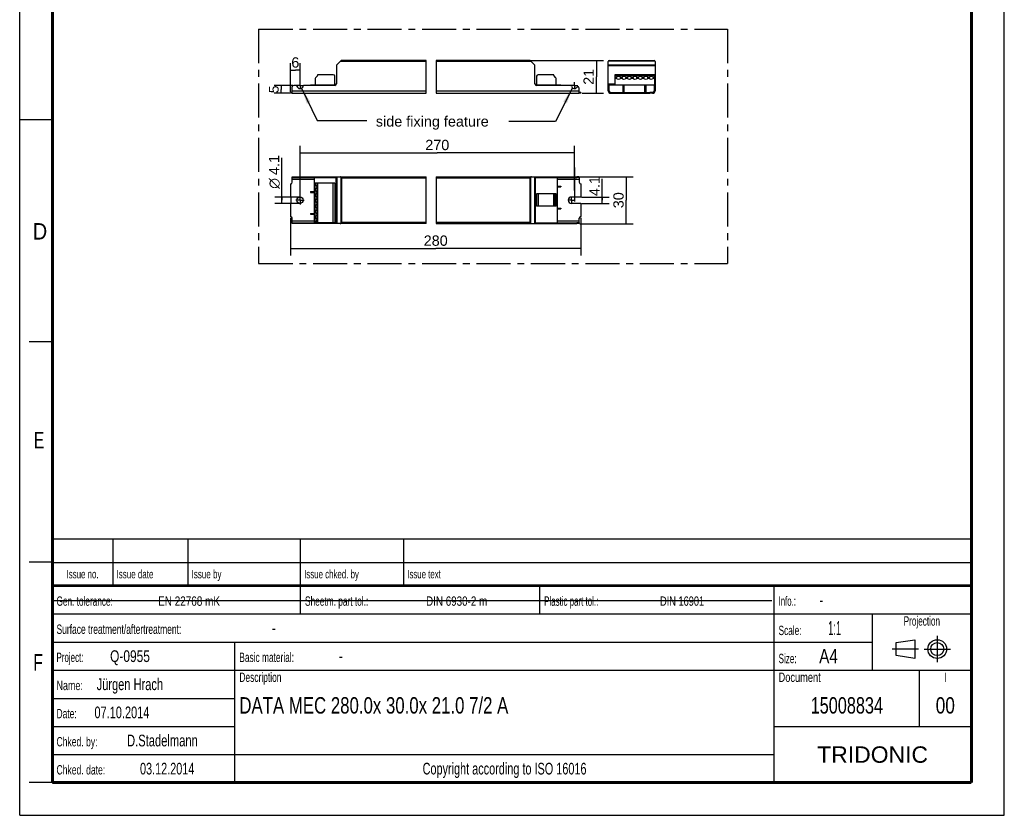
# Model space of a CAD drawing. Header units: millimetres. Extents: x 0 to 210, y 0 to 297.
# Tile 1 of 2: x 0 to 210, y 0 to 170. Entities that reach past the tile are written whole.
import ezdxf
from ezdxf.enums import TextEntityAlignment as Align

# ---------------------------------------------------------------- set-up
doc = ezdxf.new("R2010")
doc.units = ezdxf.units.MM
doc.header["$LTSCALE"] = 19.36
doc.linetypes.add('CENTER', pattern=[0.6, 0.375, -0.075, 0.075, -0.075])
doc.layers.get('0').update_dxf_attribs({"linetype": 'CONTINUOUS'})
for name, color, linetype in [('DEFAULT_1', 7, 'CENTER'), ('Z_AXIS', 7, 'CONTINUOUS'), ('Z_DIM_2D', 7, 'CONTINUOUS'), ('Z_NOTICE', 7, 'CONTINUOUS')]:
    doc.layers.add(name, color=color, linetype=linetype)
doc.styles.get("Standard").update_dxf_attribs({"font": 'txt', "width": 0.7})
doc.styles.add('TEXTSTYLE_2', font='txt', dxfattribs={"width": 0.75})
doc.styles.add('TEXTSTYLE_3', font='helveticaneueltw1g-ltcn.otf')
doc.styles.add('TEXTSTYLE_4', font='gdt', dxfattribs={"width": 0.7})
doc.styles.add('TEXTSTYLE_5', font='arial.ttf')
doc.dimstyles.new('DIMSTYLE_1', dxfattribs={"dimtxt": 2.2, "dimasz": 3.5, "dimexe": 1.5, "dimexo": 0, "dimgap": 0.55, "dimtad": 1, "dimdec": 1, "dimlfac": 3, "dimdsep": 46, "dimtxsty": 'TEXTSTYLE_3', "dimblk": '_FILLED', "dimblk1": '_FILLED', "dimblk2": '_FILLED', "dimcen": 0.09, "dimclrt": 5, "dimadec": 0, "dimazin": 0, "dimtp": 0.1, "dimtm": 0.1, "dimtfac": 1, "dimtdec": 1, "dimtofl": 0, "dimtmove": 0, "dimatfit": 3, "dimldrblk": '_FILLED', "dimfxl": 1, "dimtolj": 1, "dimarcsym": 0})
doc.dimstyles.new('DIMSTYLE_2', dxfattribs={"dimtxt": 2.2, "dimasz": 3.5, "dimexe": 1.5, "dimexo": 0, "dimgap": 0.55, "dimtad": 1, "dimdec": 1, "dimlfac": 3, "dimdsep": 46, "dimtxsty": 'TEXTSTYLE_3', "dimblk": '_FILLED', "dimblk1": '_FILLED', "dimblk2": '_FILLED', "dimcen": 0.09, "dimclrt": 5, "dimadec": 0, "dimazin": 0, "dimtp": 0.2, "dimtm": 0.2, "dimtfac": 1, "dimtdec": 1, "dimtofl": 0, "dimtmove": 0, "dimatfit": 3, "dimldrblk": '_FILLED', "dimfxl": 1, "dimtolj": 1, "dimarcsym": 0})
doc.dimstyles.new('DIMSTYLE_3', dxfattribs={"dimtxt": 2.2, "dimasz": 3.5, "dimexe": 1.5, "dimexo": 0, "dimgap": 0.55, "dimtad": 1, "dimdec": 1, "dimlfac": 3, "dimdsep": 46, "dimtxsty": 'TEXTSTYLE_3', "dimblk": '_FILLED', "dimblk1": '_FILLED', "dimblk2": '_FILLED', "dimcen": 0.09, "dimclrt": 5, "dimadec": 0, "dimazin": 0, "dimtp": 0.5, "dimtm": 0.5, "dimtfac": 1, "dimtdec": 1, "dimtofl": 0, "dimtmove": 0, "dimatfit": 3, "dimldrblk": '_FILLED', "dimfxl": 1, "dimtolj": 1, "dimarcsym": 0})
doc.dimstyles.new('DIMSTYLE_4', dxfattribs={"dimtxt": 2.1, "dimasz": 3.5, "dimexe": 1.5, "dimexo": 0, "dimgap": 0.525, "dimtad": 1, "dimdec": 1, "dimlfac": 3, "dimdsep": 46, "dimtxsty": 'TEXTSTYLE_3', "dimblk": '_FILLED', "dimblk1": '_FILLED', "dimblk2": '_FILLED', "dimcen": 0.09, "dimclrt": 5, "dimadec": 0, "dimazin": 0, "dimtp": 0.1, "dimtm": 0.1, "dimtfac": 1, "dimtdec": 1, "dimtofl": 0, "dimtmove": 0, "dimatfit": 3, "dimldrblk": '_FILLED', "dimfxl": 1, "dimtolj": 1, "dimarcsym": 0})
doc.dimstyles.get("Standard").update_dxf_attribs({"dimtxt": 3.5, "dimasz": 3.5, "dimexe": 1.5, "dimexo": 0, "dimtad": 1, "dimdec": 3, "dimdsep": 46, "dimtxsty": 'STANDARD', "dimblk": '_FILLED', "dimblk1": '_FILLED', "dimblk2": '_FILLED', "dimcen": 0.09, "dimclrt": 5, "dimadec": 0, "dimazin": 0, "dimtol": 1, "dimtp": 0.001, "dimtm": 0.001, "dimtfac": 1, "dimtdec": 3, "dimtofl": 0, "dimtmove": 0, "dimatfit": 3, "dimldrblk": '_FILLED', "dimfxl": 1, "dimtolj": 1, "dimarcsym": 0})

# ---------------------------------------------------------------- blocks, each defined once
blk = doc.blocks.new('SYMBOL_2_BL0', base_point=(192.31, 35.47))
at = {"color": 2, "linetype": 'CONTINUOUS'}
for p, q in [((186.91, 36.87), (190.91, 37.47)), ((186.91, 34.07), (186.91, 36.87)), ((190.91, 37.47), (190.91, 33.47)), ((190.91, 33.47), (186.91, 34.07))]:
    blk.add_line(p, q, dxfattribs=at)
for radius in [2, 1.4]:
    blk.add_circle((195.71, 35.47), radius, dxfattribs=at)
at = {"layer": 'DEFAULT_1', "color": 2, "linetype": 'CENTER'}
for p, q in [((195.71, 38.27), (195.71, 32.67)), ((191.71, 35.47), (186.11, 35.47)), ((192.91, 35.47), (198.5, 35.47))]:
    blk.add_line(p, q, dxfattribs=at)
blk = doc.blocks.new('*D0')
at = {"layer": 'Z_DIM_2D', "color": 2, "linetype": 'CONTINUOUS'}
for p, q in [((124.25, 131.24), (124.25, 135.81)), ((119.8, 130.56), (125.75, 130.56)), ((119.83, 131.93), (125.75, 131.93)), ((124.25, 131.93), (124.25, 131.24)), ((124.25, 130.56), (124.25, 131.24))]:
    blk.add_line(p, q, dxfattribs=at)
at = {"layer": 'Z_DIM_2D', "color": 5, "linetype": 'CONTINUOUS', "style": 'TEXTSTYLE_3'}
blk.add_text('4.1', height=2.2, rotation=90, dxfattribs=at).set_placement((123.7, 132.12))
blk = doc.blocks.new('_FILLED')
at = {"color": 0, "linetype": 'BYBLOCK'}
blk.add_solid([(0, 0), (-1, 0.125), (-1, -0.125)], dxfattribs=at)
blk = doc.blocks.new('_NONE')
blk = doc.blocks.new('*D1')
at = {"layer": 'Z_DIM_2D', "color": 2, "linetype": 'CONTINUOUS'}
for p, q in [((55.91, 131.24), (55.91, 140.3)), ((59.79, 131.93), (54.41, 131.93)), ((59.79, 130.56), (54.41, 130.56)), ((55.91, 131.93), (55.91, 131.24)), ((55.91, 130.56), (55.91, 131.24))]:
    blk.add_line(p, q, dxfattribs=at)
at = {"layer": 'Z_DIM_2D', "color": 5, "linetype": 'CONTINUOUS'}
for s, style, p in [('4.1', 'TEXTSTYLE_3', (55.36, 136.61)), ('n', 'TEXTSTYLE_4', (55.36, 133.68))]:
    blk.add_text(s, height=2.2, rotation=90, dxfattribs=dict(at, style=style)).set_placement(p)
blk = doc.blocks.new('*D2')
at = {"layer": 'Z_DIM_2D', "color": 2, "linetype": 'CONTINUOUS'}
for p, q in [((109.05, 161.07), (124.5, 161.07)), ((123, 161.07), (123, 157.57)), ((123, 154.07), (123, 157.57)), ((119.96, 154.07), (124.5, 154.07))]:
    blk.add_line(p, q, dxfattribs=at)
at = {"layer": 'Z_DIM_2D', "color": 5, "linetype": 'CONTINUOUS', "style": 'TEXTSTYLE_3'}
blk.add_text('21', height=2.2, rotation=90, dxfattribs=at).set_placement((122.45, 157.57), align=Align.CENTER)
blk = doc.blocks.new('*D3')
at = {"layer": 'Z_DIM_2D', "color": 2, "linetype": 'CONTINUOUS'}
for p, q in [((57.79, 154.34), (57.79, 160.49)), ((59.79, 156.38), (59.79, 160.49)), ((57.79, 158.99), (58.79, 158.99)), ((59.79, 158.99), (58.79, 158.99))]:
    blk.add_line(p, q, dxfattribs=at)
at = {"layer": 'Z_DIM_2D', "color": 5, "linetype": 'CONTINUOUS', "style": 'TEXTSTYLE_3'}
blk.add_text('6', height=2.2, dxfattribs=at).set_placement((58.79, 159.54), align=Align.CENTER)
blk = doc.blocks.new('*D4')
at = {"layer": 'Z_DIM_2D', "color": 2, "linetype": 'CONTINUOUS'}
for p, q in [((57.79, 127.52), (57.79, 119.47)), ((119.67, 127.52), (119.67, 119.47)), ((57.79, 120.97), (88.73, 120.97)), ((119.67, 120.97), (88.73, 120.97))]:
    blk.add_line(p, q, dxfattribs=at)
at = {"layer": 'Z_DIM_2D', "color": 5, "linetype": 'CONTINUOUS', "style": 'TEXTSTYLE_3'}
blk.add_text('280', height=2.2, dxfattribs=at).set_placement((88.73, 121.52), align=Align.CENTER)
blk = doc.blocks.new('*D5')
at = {"layer": 'Z_DIM_2D', "color": 2, "linetype": 'CONTINUOUS'}
for p, q in [((119.5, 136.24), (130.86, 136.24)), ((129.36, 136.24), (129.36, 131.24)), ((129.36, 126.24), (129.36, 131.24)), ((119.49, 126.24), (130.86, 126.24))]:
    blk.add_line(p, q, dxfattribs=at)
at = {"layer": 'Z_DIM_2D', "color": 5, "linetype": 'CONTINUOUS', "style": 'TEXTSTYLE_3'}
blk.add_text('30', height=2.2, rotation=90, dxfattribs=at).set_placement((128.81, 131.24), align=Align.CENTER)
blk = doc.blocks.new('*D6')
at = {"layer": 'Z_DIM_2D', "color": 2, "linetype": 'CONTINUOUS'}
for p, q in [((59.79, 132.13), (59.79, 142.88)), ((118.33, 133.35), (118.33, 142.88)), ((59.79, 141.38), (89.06, 141.38)), ((118.33, 141.38), (89.06, 141.38))]:
    blk.add_line(p, q, dxfattribs=at)
at = {"layer": 'Z_DIM_2D', "color": 5, "linetype": 'CONTINUOUS', "style": 'TEXTSTYLE_3'}
blk.add_text('270', height=2.2, dxfattribs=at).set_placement((89.06, 141.93), align=Align.CENTER)
blk = doc.blocks.new('*D7')
at = {"layer": 'Z_DIM_2D', "color": 2, "linetype": 'CONTINUOUS'}
for p, q in [((58.26, 155.74), (54.27, 155.74)), ((55.77, 155.74), (55.77, 154.9)), ((57.65, 154.07), (54.27, 154.07)), ((55.77, 154.07), (55.77, 154.9))]:
    blk.add_line(p, q, dxfattribs=at)
at = {"layer": 'Z_DIM_2D', "color": 5, "linetype": 'CONTINUOUS', "style": 'TEXTSTYLE_3'}
blk.add_text('5', height=2.1, rotation=90, dxfattribs=at).set_placement((55.24, 154.9), align=Align.CENTER)

msp = doc.modelspace()

# ---------------------------------------------------------------- linework, layer by layer
at = {"color": 2, "linetype": 'CONTINUOUS'}
for p, q in [((0, 0), (0, 297)), ((210, 0), (210, 297)), ((86.707, 154.069), (86.707, 161.069)), ((88.818, 161.069), (88.818, 154.069)), ((0, 148.5), (7, 148.5)), ((86.707, 126.243), (86.707, 136.243)), ((88.818, 136.243), (88.818, 126.243)), ((7, 101), (2, 101)), ((6.914, 48.96), (6.914, 58.96)), ((6.914, 58.96), (202.914, 58.96)), ((19.914, 48.96), (19.914, 58.96)), ((35.914, 48.96), (35.914, 58.96)), ((59.914, 48.96), (59.914, 58.96)), ((81.914, 48.96), (81.914, 58.96)), ((202.914, 48.96), (202.914, 58.96)), ((7, 54), (2, 54)), ((6.914, 53.96), (202.914, 53.96)), ((6.914, 6.96), (6.914, 48.96)), ((6.914, 48.96), (202.914, 48.96)), ((6.914, 48.96), (202.914, 48.96)), ((59.914, 42.96), (59.914, 48.96)), ((110.914, 42.96), (110.914, 48.96)), ((160.914, 6.96), (160.914, 48.96)), ((202.914, 6.96), (202.914, 48.96)), ((6.914, 42.96), (202.914, 42.96)), ((181.914, 30.96), (181.914, 42.96)), ((6.914, 36.96), (181.914, 36.96)), ((45.914, 6.96), (45.914, 36.96)), ((6.914, 30.96), (202.914, 30.96)), ((191.914, 18.96), (191.914, 30.96)), ((6.914, 24.96), (45.914, 24.96)), ((6.914, 18.96), (45.914, 18.96)), ((160.914, 18.96), (202.914, 18.96)), ((6.914, 12.96), (160.914, 12.96)), ((7, 7), (2, 7)), ((6.914, 6.96), (202.914, 6.96)), ((0, 0), (210, 0))]:
    msp.add_line(p, q, dxfattribs=at)
at = {"color": 7, "linetype": 'CONTINUOUS'}
for p, q in [((67.552, 159.972), (67.552, 156.069)), ((67.62, 160.137), (68.484, 161)), ((86.707, 161.069), (68.649, 161.069)), ((108.805, 161.069), (88.818, 161.069)), ((108.97, 161), (109.833, 160.137)), ((109.902, 156.069), (109.902, 159.972)), ((125.53, 154.602), (125.53, 160.835)), ((125.764, 161.069), (135.297, 161.069)), ((135.53, 160.835), (135.53, 154.602)), ((58.119, 154.069), (58.119, 155.402)), ((58.969, 155.735), (58.452, 155.735)), ((67.219, 155.735), (60.602, 155.735)), ((62.035, 155.835), (62.035, 155.735)), ((62.035, 155.835), (62.785, 155.835)), ((62.785, 155.885), (62.785, 155.735)), ((67.219, 155.885), (67.497, 155.885)), ((109.956, 155.885), (114.668, 155.885)), ((117.518, 155.735), (110.235, 155.735)), ((114.668, 155.885), (114.668, 155.735)), ((114.668, 155.835), (115.418, 155.835)), ((115.418, 155.735), (115.418, 155.835)), ((125.53, 155.735), (125.697, 155.735)), ((125.697, 154.602), (125.697, 155.885)), ((125.697, 155.885), (135.364, 155.885)), ((128.697, 154.235), (128.697, 155.835)), ((128.697, 155.835), (128.864, 155.835)), ((128.864, 155.835), (128.864, 154.235)), ((133.364, 155.835), (133.53, 155.835)), ((133.364, 154.235), (133.364, 155.835)), ((133.53, 155.835), (133.53, 154.235)), ((135.364, 154.602), (135.364, 155.885)), ((135.364, 155.735), (135.53, 155.735)), ((58.119, 154.069), (86.707, 154.069)), ((88.818, 154.069), (119.335, 154.069)), ((119.335, 154.069), (119.335, 155.158)), ((126.064, 154.235), (126.697, 154.235)), ((126.064, 154.069), (126.697, 154.069)), ((134.997, 154.235), (134.364, 154.235)), ((134.997, 154.069), (134.364, 154.069)), ((58.119, 135.077), (58.119, 136.243)), ((58.119, 136.243), (86.707, 136.243)), ((58.119, 136.077), (67.497, 136.077)), ((62.785, 136.077), (62.785, 126.41)), ((67.497, 126.41), (67.497, 136.077)), ((67.552, 136.243), (67.552, 126.243)), ((88.818, 136.243), (118.857, 136.243)), ((109.902, 136.243), (109.902, 126.243)), ((109.956, 136.077), (109.956, 126.41)), ((109.956, 136.077), (118.857, 136.077)), ((114.668, 136.077), (114.668, 126.41)), ((119.335, 136.077), (119.335, 135.077)), ((62.035, 133.077), (62.035, 132.91)), ((62.035, 133.077), (62.785, 133.077)), ((62.035, 132.91), (62.785, 132.91)), ((114.668, 134.243), (115.418, 134.243)), ((114.668, 134.077), (115.418, 134.077)), ((115.418, 134.243), (115.418, 134.077)), ((62.035, 128.41), (62.035, 128.243)), ((62.035, 128.41), (62.785, 128.41)), ((62.035, 128.243), (62.785, 128.243)), ((114.668, 129.577), (115.418, 129.577)), ((114.668, 129.41), (115.418, 129.41)), ((115.418, 129.577), (115.418, 129.41)), ((58.119, 126.243), (58.119, 127.41)), ((58.119, 126.41), (62.785, 126.41)), ((86.707, 126.243), (58.119, 126.243)), ((67.219, 126.41), (67.497, 126.41)), ((88.818, 126.243), (118.857, 126.243)), ((109.956, 126.41), (118.857, 126.41)), ((119.335, 126.41), (119.335, 127.41)), ((7.1, 45.829), (160.431, 45.819))]:
    msp.add_line(p, q, dxfattribs=at)
at = {"color": 9, "linetype": 'CONTINUOUS'}
for p, q in [((86.707, 160.835), (68.319, 160.835)), ((109.135, 160.835), (88.818, 160.835)), ((125.53, 160.137), (135.53, 160.137)), ((125.53, 159.972), (135.53, 159.972)), ((125.599, 161), (135.462, 161)), ((125.53, 156.069), (126.914, 156.069)), ((125.53, 155.402), (125.697, 155.402)), ((135.364, 155.402), (135.53, 155.402)), ((135.38, 156.069), (135.53, 156.069)), ((58.119, 154.602), (86.707, 154.602)), ((88.818, 154.602), (119.335, 154.602)), ((58.119, 135.71), (62.785, 135.71)), ((58.452, 136.243), (58.452, 136.077)), ((58.969, 136.077), (58.969, 136.243)), ((59.132, 136.077), (59.132, 136.243)), ((60.439, 136.243), (60.439, 136.077)), ((60.602, 136.243), (60.602, 136.077)), ((67.219, 136.243), (67.219, 136.077)), ((67.62, 136.243), (67.62, 126.243)), ((68.484, 136.175), (68.484, 126.312)), ((68.649, 136.01), (68.649, 126.477)), ((68.649, 136.01), (86.707, 136.01)), ((88.818, 136.01), (108.805, 136.01)), ((108.805, 136.01), (108.805, 126.477)), ((108.97, 136.175), (108.97, 126.312)), ((109.833, 136.243), (109.833, 126.243)), ((110.235, 136.077), (110.235, 136.243)), ((114.668, 135.71), (119.335, 135.71)), ((117.518, 136.077), (117.518, 136.243)), ((117.682, 136.077), (117.682, 136.243)), ((62.785, 126.777), (58.119, 126.777)), ((58.452, 126.41), (58.452, 126.243)), ((58.969, 126.243), (58.969, 126.41)), ((59.132, 126.243), (59.132, 126.41)), ((60.439, 126.41), (60.439, 126.243)), ((60.602, 126.41), (60.602, 126.243)), ((67.219, 126.393), (67.219, 126.243)), ((86.707, 126.477), (68.649, 126.477)), ((108.805, 126.477), (88.818, 126.477)), ((110.235, 126.243), (110.235, 126.41)), ((119.335, 126.777), (114.668, 126.777)), ((117.518, 126.243), (117.518, 126.41)), ((117.682, 126.243), (117.682, 126.41))]:
    msp.add_line(p, q, dxfattribs=at)
at = {"color": 7, "linetype": 'CONTINUOUS'}
for points, const_width in [([(7, 7), (7, 290)], 0.7), ([(203, 7), (203, 290)], 0.7), ([(7, 49), (203, 49)], 0.5), ([(7, 7), (203, 7)], 0.7)]:
    msp.add_lwpolyline(points, dxfattribs=dict(at, const_width=const_width))
for points in [[(68.484, 136.175), (68.462, 136.194), (68.439, 136.21), (68.412, 136.224), (68.383, 136.234), (68.352, 136.241), (68.319, 136.243)], [(68.649, 136.01), (68.62, 136.039), (68.591, 136.068), (68.563, 136.096), (68.535, 136.124), (68.508, 136.15), (68.484, 136.175)], [(108.919, 136.124), (108.863, 136.068), (108.834, 136.039), (108.805, 136.01)], [(108.97, 136.175), (108.945, 136.15), (108.919, 136.124)], [(109.135, 136.243), (109.102, 136.241), (109.071, 136.234), (109.042, 136.224), (109.015, 136.21), (108.991, 136.194), (108.97, 136.175)], [(68.319, 126.243), (68.352, 126.246), (68.383, 126.252), (68.412, 126.263), (68.439, 126.277), (68.462, 126.293), (68.484, 126.312)], [(68.535, 126.363), (68.509, 126.336), (68.484, 126.312)], [(68.649, 126.477), (68.62, 126.448), (68.591, 126.419), (68.535, 126.363)], [(108.805, 126.477), (108.834, 126.448), (108.863, 126.419), (108.919, 126.363)], [(108.919, 126.363), (108.945, 126.337), (108.97, 126.312)], [(108.97, 126.312), (108.991, 126.293), (109.015, 126.277), (109.042, 126.263), (109.071, 126.252), (109.102, 126.246), (109.135, 126.243)]]:
    msp.add_lwpolyline(points, dxfattribs=at)
for centre, radius, start, end in [((67.785, 159.972), 0.233, 135, 180), ((68.649, 160.835), 0.233, 90, 135), ((108.805, 160.835), 0.233, 45, 90), ((109.668, 159.972), 0.233, 0, 45), ((125.764, 160.835), 0.233, 90, 180), ((135.297, 160.835), 0.233, 0, 90), ((58.452, 155.402), 0.333, 90, 180), ((58.969, 155.569), 0.167, 11.53696, 90), ((59.785, 155.735), 0.667, 191.53696, 348.46304), ((60.602, 155.569), 0.167, 90, 168.46304), ((67.219, 156.069), 0.333, 270, 360), ((110.235, 156.069), 0.333, 180, 270), ((117.518, 155.569), 0.167, 11.53696, 90), ((118.335, 155.735), 0.667, 191.53696, 321.61591), ((126.064, 154.602), 0.533, 180, 270), ((126.064, 154.602), 0.367, 180, 270), ((134.997, 154.602), 0.533, 270, 360), ((134.997, 154.602), 0.367, 270, 360)]:
    msp.add_arc(centre, radius, start, end, dxfattribs=at)
at = {"layer": 'DEFAULT_1', "color": 5, "linetype": 'CENTER'}
for p, q in [((50.967, 167.757), (50.967, 117.744)), ((50.967, 167.757), (150.982, 167.757)), ((150.982, 167.757), (150.982, 117.744)), ((50.967, 117.744), (150.982, 117.744))]:
    msp.add_line(p, q, dxfattribs=at)
at = {"layer": 'Z_AXIS', "color": 7, "linetype": 'CONTINUOUS'}
for p, q in [((63.489, 157.79), (63.15, 157.45)), ((63.519, 157.952), (63.519, 157.86)), ((66.885, 158.019), (63.585, 158.019)), ((67.219, 155.885), (67.219, 157.685)), ((110.235, 157.685), (110.235, 155.885)), ((113.868, 158.019), (110.568, 158.019)), ((113.935, 157.86), (113.935, 157.952)), ((114.304, 157.449), (113.964, 157.789)), ((126.914, 158.019), (126.914, 155.885)), ((135.38, 158.019), (126.914, 158.019)), ((135.38, 158.019), (135.38, 155.885)), ((62.785, 155.885), (67.219, 155.885)), ((63.052, 157.214), (63.052, 155.885)), ((114.402, 155.885), (114.402, 157.214)), ((135.38, 155.885), (135.364, 155.885)), ((57.785, 154.069), (57.785, 154.235)), ((58.119, 154.235), (57.785, 154.235)), ((58.119, 154.069), (57.785, 154.069)), ((119.668, 154.235), (119.335, 154.235)), ((119.668, 154.069), (119.335, 154.069)), ((119.668, 154.235), (119.668, 154.069)), ((126.697, 154.235), (134.364, 154.235)), ((126.697, 154.069), (134.364, 154.069)), ((127.03, 154.069), (127.03, 154.235)), ((129.847, 154.069), (129.847, 154.235)), ((131.214, 154.069), (131.214, 154.235)), ((134.03, 154.069), (134.03, 154.235)), ((57.785, 134.743), (57.785, 131.927)), ((63.052, 126.393), (63.052, 134.86)), ((67.219, 134.86), (63.052, 134.86)), ((63.519, 126.393), (63.519, 134.86)), ((67.219, 134.86), (67.219, 126.393)), ((119.335, 136.243), (118.857, 136.243)), ((118.857, 136.077), (118.857, 136.243)), ((119.335, 136.077), (118.857, 136.077)), ((119.335, 136.243), (119.335, 136.077)), ((119.668, 134.743), (119.668, 131.927)), ((114.402, 132.593), (110.235, 132.593)), ((110.235, 132.593), (110.235, 129.96)), ((113.935, 132.593), (113.935, 129.96)), ((114.402, 129.96), (114.402, 132.593)), ((57.785, 131.927), (57.819, 131.927)), ((57.785, 130.56), (57.785, 127.743)), ((57.785, 130.56), (57.819, 130.56)), ((57.885, 130.627), (57.885, 131.86)), ((119.668, 131.927), (117.668, 131.927)), ((119.668, 130.56), (117.668, 130.56)), ((119.668, 130.56), (119.668, 127.743)), ((114.402, 129.96), (110.235, 129.96)), ((62.785, 126.41), (63.052, 126.41)), ((67.219, 126.393), (63.052, 126.393)), ((119.335, 126.41), (118.857, 126.41)), ((118.857, 126.243), (118.857, 126.41)), ((119.335, 126.243), (118.857, 126.243)), ((119.335, 126.41), (119.335, 126.243))]:
    msp.add_line(p, q, dxfattribs=at)
at = {"layer": 'Z_AXIS', "color": 9, "linetype": 'CONTINUOUS'}
for p, q in [((135.38, 157.952), (126.914, 157.952)), ((135.38, 157.86), (126.914, 157.86)), ((135.38, 157.79), (126.914, 157.79)), ((127.36, 157.45), (126.914, 157.45)), ((127.374, 157.214), (126.914, 157.214)), ((128.541, 157.214), (128.053, 157.214)), ((128.527, 157.45), (128.067, 157.45)), ((129.707, 157.214), (129.22, 157.214)), ((129.694, 157.45), (129.234, 157.45)), ((130.874, 157.214), (130.387, 157.214)), ((130.86, 157.45), (130.4, 157.45)), ((132.041, 157.214), (131.553, 157.214)), ((132.027, 157.45), (131.567, 157.45)), ((133.207, 157.214), (132.72, 157.214)), ((133.194, 157.45), (132.734, 157.45)), ((134.374, 157.214), (133.887, 157.214)), ((134.36, 157.45), (133.9, 157.45)), ((135.38, 157.214), (135.053, 157.214)), ((135.38, 157.45), (135.067, 157.45)), ((126.697, 154.235), (126.697, 154.069)), ((129.914, 154.235), (129.914, 154.069)), ((131.147, 154.235), (131.147, 154.069)), ((134.364, 154.235), (134.364, 154.069)), ((63.15, 134.413), (63.15, 134.86)), ((63.489, 126.393), (63.489, 134.86)), ((63.585, 126.393), (63.585, 134.86)), ((66.885, 126.393), (66.885, 134.86)), ((63.15, 133.247), (63.15, 133.707)), ((63.15, 132.08), (63.15, 132.54)), ((110.568, 132.593), (110.568, 129.96)), ((113.868, 132.593), (113.868, 129.96)), ((113.964, 132.593), (113.964, 129.96)), ((114.304, 132.593), (114.304, 132.28)), ((63.15, 130.913), (63.15, 131.373)), ((63.15, 129.747), (63.15, 130.207)), ((114.304, 131.573), (114.304, 131.114)), ((114.304, 130.407), (114.304, 129.96)), ((63.15, 128.58), (63.15, 129.04)), ((63.15, 127.413), (63.15, 127.873)), ((63.15, 126.393), (63.15, 126.707))]:
    msp.add_line(p, q, dxfattribs=at)
at = {"layer": 'Z_AXIS', "color": 7, "linetype": 'CENTER'}
for p, q in [((59.785, 155.735), (59.115, 155.735)), ((59.785, 155.735), (59.785, 156.406)), ((59.785, 155.735), (59.785, 155.065)), ((59.785, 155.735), (60.456, 155.735)), ((118.335, 155.735), (117.633, 155.735)), ((118.335, 155.735), (118.335, 156.437)), ((118.335, 155.735), (119.037, 155.735)), ((118.335, 155.735), (118.335, 155.033)), ((118.335, 138.243), (118.335, 130.03)), ((59.785, 131.243), (58.903, 131.243)), ((59.785, 131.243), (59.785, 132.126)), ((59.785, 131.243), (59.785, 130.361)), ((59.785, 131.243), (60.668, 131.243)), ((117.668, 131.243), (116.885, 131.243)), ((117.668, 131.243), (117.668, 132.026)), ((117.668, 131.243), (118.451, 131.243)), ((117.668, 131.243), (117.668, 130.46))]:
    msp.add_line(p, q, dxfattribs=at)
at = {"layer": 'Z_AXIS', "color": 7, "linetype": 'CONTINUOUS'}
for points in [[(63.052, 134.4), (63.053, 134.408), (63.055, 134.415), (63.059, 134.42), (63.065, 134.424), (63.073, 134.426), (63.082, 134.427)], [(63.082, 134.427), (63.095, 134.426), (63.111, 134.423)], [(63.111, 134.423), (63.129, 134.419), (63.15, 134.413)], [(63.15, 133.707), (63.191, 133.721), (63.228, 133.739), (63.263, 133.76), (63.293, 133.784), (63.321, 133.811), (63.345, 133.84), (63.365, 133.87), (63.382, 133.901), (63.395, 133.932), (63.406, 133.964), (63.413, 133.996), (63.417, 134.028), (63.419, 134.06), (63.417, 134.091), (63.413, 134.123), (63.406, 134.155), (63.396, 134.187), (63.382, 134.219), (63.366, 134.25), (63.345, 134.28), (63.321, 134.309), (63.294, 134.336), (63.263, 134.36), (63.229, 134.381), (63.191, 134.399), (63.15, 134.413)], [(63.082, 133.693), (63.073, 133.694), (63.065, 133.696), (63.059, 133.7), (63.055, 133.705), (63.053, 133.712), (63.052, 133.72)], [(63.052, 133.233), (63.053, 133.242), (63.055, 133.248), (63.059, 133.254), (63.065, 133.257), (63.073, 133.259), (63.082, 133.26)], [(63.082, 132.527), (63.073, 132.527), (63.065, 132.53), (63.059, 132.533), (63.055, 132.538), (63.053, 132.545), (63.052, 132.554)], [(63.111, 133.697), (63.095, 133.694), (63.082, 133.693)], [(63.082, 133.26), (63.095, 133.259), (63.111, 133.257)], [(63.111, 132.53), (63.095, 132.528), (63.082, 132.527)], [(63.15, 133.707), (63.129, 133.701), (63.111, 133.697)], [(63.111, 133.257), (63.129, 133.252), (63.15, 133.247)], [(63.15, 132.54), (63.129, 132.534), (63.111, 132.53)], [(63.15, 132.54), (63.191, 132.554), (63.228, 132.572), (63.263, 132.593), (63.293, 132.618), (63.321, 132.644), (63.345, 132.673), (63.365, 132.703), (63.382, 132.734), (63.395, 132.766), (63.406, 132.797), (63.413, 132.829), (63.417, 132.861), (63.419, 132.893), (63.417, 132.925), (63.413, 132.957), (63.406, 132.989), (63.396, 133.02), (63.382, 133.052), (63.366, 133.083), (63.345, 133.113), (63.321, 133.142), (63.294, 133.169), (63.263, 133.193), (63.229, 133.215), (63.191, 133.232), (63.15, 133.247)], [(63.052, 132.067), (63.053, 132.075), (63.055, 132.082), (63.059, 132.087), (63.065, 132.091), (63.073, 132.093), (63.082, 132.093)], [(63.082, 131.36), (63.073, 131.361), (63.065, 131.363), (63.059, 131.367), (63.055, 131.372), (63.053, 131.379), (63.052, 131.387)], [(63.052, 130.9), (63.053, 130.908), (63.055, 130.915), (63.059, 130.92), (63.065, 130.924), (63.073, 130.926), (63.082, 130.927)], [(63.082, 130.193), (63.073, 130.194), (63.065, 130.196), (63.059, 130.2), (63.055, 130.205), (63.053, 130.212), (63.052, 130.22)], [(63.082, 132.093), (63.095, 132.092), (63.111, 132.09)], [(63.111, 131.364), (63.095, 131.361), (63.082, 131.36)], [(63.082, 130.927), (63.095, 130.926), (63.111, 130.923)], [(63.111, 132.09), (63.129, 132.086), (63.15, 132.08)], [(63.15, 131.373), (63.129, 131.368), (63.111, 131.364)], [(63.111, 130.923), (63.129, 130.919), (63.15, 130.913)], [(63.15, 130.207), (63.129, 130.201), (63.111, 130.197)], [(63.15, 131.373), (63.191, 131.388), (63.228, 131.405), (63.263, 131.427), (63.293, 131.451), (63.321, 131.478), (63.345, 131.506), (63.365, 131.536), (63.382, 131.567), (63.395, 131.599), (63.406, 131.631), (63.413, 131.663), (63.417, 131.695), (63.419, 131.726), (63.417, 131.758), (63.413, 131.79), (63.406, 131.822), (63.396, 131.854), (63.382, 131.885), (63.366, 131.917), (63.345, 131.947), (63.321, 131.975), (63.294, 132.002), (63.263, 132.027), (63.229, 132.048), (63.191, 132.066), (63.15, 132.08)], [(63.15, 130.207), (63.191, 130.221), (63.228, 130.239), (63.263, 130.26), (63.293, 130.284), (63.321, 130.311), (63.345, 130.34), (63.365, 130.37), (63.382, 130.401), (63.395, 130.432), (63.406, 130.464), (63.413, 130.496), (63.417, 130.528), (63.419, 130.56), (63.417, 130.591), (63.413, 130.623), (63.406, 130.655), (63.396, 130.687), (63.382, 130.719), (63.366, 130.75), (63.345, 130.78), (63.321, 130.809), (63.294, 130.836), (63.263, 130.86), (63.229, 130.881), (63.191, 130.899), (63.15, 130.913)], [(114.304, 132.28), (114.266, 132.267), (114.23, 132.251), (114.198, 132.232), (114.168, 132.21), (114.142, 132.186), (114.118, 132.16), (114.098, 132.132), (114.08, 132.104), (114.066, 132.075), (114.054, 132.045), (114.046, 132.016), (114.04, 131.986), (114.036, 131.956), (114.035, 131.927)], [(114.035, 131.927), (114.036, 131.897), (114.04, 131.868), (114.046, 131.838), (114.054, 131.808), (114.066, 131.779), (114.08, 131.75), (114.098, 131.721), (114.118, 131.694), (114.142, 131.668), (114.168, 131.644), (114.198, 131.622), (114.23, 131.603), (114.266, 131.586), (114.304, 131.573)], [(114.304, 131.114), (114.266, 131.1), (114.23, 131.084), (114.198, 131.065), (114.168, 131.043), (114.142, 131.019), (114.118, 130.993), (114.098, 130.966), (114.08, 130.937), (114.066, 130.908), (114.054, 130.879), (114.046, 130.849), (114.04, 130.819), (114.036, 130.79), (114.035, 130.76)], [(114.035, 130.76), (114.036, 130.731), (114.04, 130.701), (114.046, 130.671), (114.054, 130.642), (114.066, 130.612), (114.08, 130.583), (114.098, 130.555), (114.118, 130.527), (114.142, 130.501), (114.168, 130.477), (114.198, 130.455), (114.23, 130.436), (114.266, 130.42), (114.304, 130.407)], [(114.371, 132.293), (114.364, 132.293), (114.348, 132.291), (114.328, 132.287), (114.304, 132.28)], [(114.304, 131.573), (114.318, 131.569), (114.332, 131.566), (114.344, 131.563), (114.355, 131.561), (114.366, 131.56), (114.371, 131.56)], [(114.371, 131.127), (114.364, 131.126), (114.348, 131.124), (114.328, 131.12), (114.304, 131.114)], [(114.304, 130.407), (114.318, 130.403), (114.332, 130.399), (114.344, 130.397), (114.355, 130.395), (114.366, 130.394), (114.371, 130.393)], [(114.402, 132.266), (114.4, 132.278), (114.395, 132.286), (114.388, 132.291), (114.378, 132.293), (114.371, 132.293)], [(114.371, 131.56), (114.375, 131.56), (114.383, 131.561), (114.389, 131.563), (114.395, 131.567), (114.398, 131.572), (114.401, 131.579), (114.402, 131.587)], [(114.402, 131.1), (114.4, 131.111), (114.395, 131.119), (114.388, 131.124), (114.378, 131.127), (114.371, 131.127)], [(114.371, 130.393), (114.375, 130.394), (114.383, 130.394), (114.389, 130.397), (114.395, 130.4), (114.398, 130.405), (114.401, 130.412), (114.402, 130.42)], [(63.052, 129.733), (63.053, 129.742), (63.055, 129.748), (63.059, 129.754), (63.065, 129.757), (63.073, 129.759), (63.082, 129.76)], [(63.082, 129.027), (63.073, 129.027), (63.065, 129.03), (63.059, 129.033), (63.055, 129.038), (63.053, 129.045), (63.052, 129.054)], [(63.052, 128.567), (63.053, 128.575), (63.055, 128.582), (63.059, 128.587), (63.065, 128.591), (63.073, 128.593), (63.082, 128.593)], [(63.111, 130.197), (63.095, 130.194), (63.082, 130.193)], [(63.082, 129.76), (63.095, 129.759), (63.111, 129.757)], [(63.111, 129.03), (63.095, 129.028), (63.082, 129.027)], [(63.082, 128.593), (63.095, 128.592), (63.111, 128.59)], [(63.111, 129.757), (63.129, 129.752), (63.15, 129.747)], [(63.15, 129.04), (63.129, 129.034), (63.111, 129.03)], [(63.111, 128.59), (63.129, 128.586), (63.15, 128.58)], [(63.15, 129.04), (63.191, 129.054), (63.228, 129.072), (63.263, 129.093), (63.293, 129.118), (63.321, 129.144), (63.345, 129.173), (63.365, 129.203), (63.382, 129.234), (63.395, 129.266), (63.406, 129.297), (63.413, 129.329), (63.417, 129.361), (63.419, 129.393), (63.417, 129.425), (63.413, 129.457), (63.406, 129.489), (63.396, 129.52), (63.382, 129.552), (63.366, 129.583), (63.345, 129.613), (63.321, 129.642), (63.294, 129.669), (63.263, 129.693), (63.229, 129.715), (63.191, 129.732), (63.15, 129.747)], [(63.15, 127.873), (63.191, 127.888), (63.228, 127.905), (63.263, 127.927), (63.293, 127.951), (63.321, 127.978), (63.345, 128.006), (63.365, 128.036), (63.382, 128.067), (63.395, 128.099), (63.406, 128.131), (63.413, 128.163), (63.417, 128.195), (63.419, 128.226), (63.417, 128.258), (63.413, 128.29), (63.406, 128.322), (63.396, 128.354), (63.382, 128.385), (63.366, 128.417), (63.345, 128.447), (63.321, 128.475), (63.294, 128.502), (63.263, 128.527), (63.229, 128.548), (63.191, 128.566), (63.15, 128.58)], [(63.082, 127.86), (63.073, 127.861), (63.065, 127.863), (63.059, 127.867), (63.055, 127.872), (63.053, 127.879), (63.052, 127.887)], [(63.052, 127.4), (63.053, 127.408), (63.055, 127.415), (63.059, 127.42), (63.065, 127.424), (63.073, 127.426), (63.082, 127.427)], [(63.082, 126.693), (63.073, 126.694), (63.065, 126.696), (63.059, 126.7), (63.055, 126.705), (63.053, 126.712), (63.052, 126.72)], [(63.111, 127.864), (63.095, 127.861), (63.082, 127.86)], [(63.082, 127.427), (63.095, 127.426), (63.111, 127.423)], [(63.111, 126.697), (63.095, 126.694), (63.082, 126.693)], [(63.15, 127.873), (63.129, 127.868), (63.111, 127.864)], [(63.111, 127.423), (63.129, 127.419), (63.15, 127.413)], [(63.15, 126.707), (63.129, 126.701), (63.111, 126.697)], [(63.15, 126.707), (63.191, 126.721), (63.228, 126.739), (63.263, 126.76), (63.293, 126.784), (63.321, 126.811), (63.345, 126.84), (63.365, 126.87), (63.382, 126.901), (63.395, 126.932), (63.406, 126.964), (63.413, 126.996), (63.417, 127.028), (63.419, 127.06), (63.417, 127.091), (63.413, 127.123), (63.406, 127.155), (63.396, 127.187), (63.382, 127.219), (63.366, 127.25), (63.345, 127.28), (63.321, 127.309), (63.294, 127.336), (63.263, 127.36), (63.229, 127.381), (63.191, 127.399), (63.15, 127.413)]]:
    msp.add_lwpolyline(points, dxfattribs=at)
for centre, radius in [((127.714, 157.352), 0.367), ((128.88, 157.352), 0.367), ((130.047, 157.352), 0.367), ((131.214, 157.352), 0.367), ((132.38, 157.352), 0.367), ((133.547, 157.352), 0.367), ((134.714, 157.352), 0.367), ((59.785, 131.243), 0.683)]:
    msp.add_circle(centre, radius, dxfattribs=at)
for centre, radius, start, end in [((63.419, 157.86), 0.1, 315, 360), ((63.585, 157.952), 0.0667, 90, 180), ((66.885, 157.685), 0.333, 0, 90), ((110.568, 157.685), 0.333, 90, 180), ((113.868, 157.952), 0.0667, 0, 90), ((114.035, 157.86), 0.1, 180, 225), ((63.385, 157.214), 0.333, 135, 180), ((114.068, 157.214), 0.333, 0, 45), ((119.068, 155.158), 0.267, 0, 142.21684), ((57.785, 135.077), 0.333, 270, 360), ((119.668, 135.077), 0.333, 180, 270), ((57.819, 131.86), 0.0667, 0, 90), ((57.819, 130.627), 0.0667, 270, 360), ((117.668, 131.243), 0.683, 90, 270), ((57.785, 127.41), 0.333, 0, 90), ((119.668, 127.41), 0.333, 90, 180)]:
    msp.add_arc(centre, radius, start, end, dxfattribs=at)

# ---------------------------------------------------------------- block references
at = {"color": 2, "linetype": 'CONTINUOUS'}
msp.add_blockref('SYMBOL_2_BL0', (192.305, 35.47), dxfattribs=at)

# ---------------------------------------------------------------- texts
at = {"color": 5, "linetype": 'CONTINUOUS', "style": 'TEXTSTYLE_2'}
for s, width, p in [('D', 0.904762, (2.807, 122.857)), ('E', 0.714286, (3.002, 78.302)), ('F', 0.714286, (2.922, 30.897))]:
    msp.add_text(s, height=3.5, dxfattribs=dict(at, width=width)).set_placement(p)
at = {"layer": 'Z_NOTICE', "color": 5, "linetype": 'CONTINUOUS', "style": 'TEXTSTYLE_3'}
msp.add_text('side fixing feature     ', height=2.2, dxfattribs=at).set_placement((104.31, 146.966), align=Align.RIGHT)
at = {"layer": 'Z_NOTICE', "color": 5, "linetype": 'CONTINUOUS', "style": 'TEXTSTYLE_2'}
for s, height, width, p in [('Issue date ', 1.8, 0.707792, (20.664, 50.56)), ('Issue by ', 1.8, 0.71164, (36.664, 50.56)), ('Issue chked. by', 1.8, 0.698413, (60.664, 50.56)), ('Issue text ', 1.8, 0.694805, (82.664, 50.56)), ('Gen. tolerance:', 2, 0.657143, (7.851, 44.71)), ('EN 22768 mK', 2, 0.792208, (29.53, 44.71)), ('Sheetm. part tol.:', 2, 0.662698, (60.851, 44.71)), ('DIN 6930-2 m', 2, 0.78373, (86.672, 44.71)), ('Plastic part tol.:', 2, 0.632275, (111.851, 44.71)), ('DIN 16901', 2, 0.73545, (136.577, 44.71)), ('Info.: ', 2, 0.622449, (161.851, 44.71)), ('-', 2.5, 0.714286, (170.565, 44.71)), ('Surface treatment/aftertreatment: ', 2, 0.67577, (7.851, 38.71)), ('Scale:  ', 2, 0.660714, (161.851, 38.46)), ('1:1', 3, 0.5, (172.422, 38.46)), ('-', 2.5, 0.714286, (53.803, 38.71)), ('Project: ', 2, 0.634921, (7.851, 32.71)), ('Q-0955', 2.5, 0.761905, (19.28, 32.71)), ('Basic material: ', 2, 0.66369, (46.851, 32.71)), ('-', 2.5, 0.714286, (68.089, 32.71)), ('Size: ', 2, 0.646825, (161.851, 32.46)), (' A4', 3, 0.809524, (169.613, 32.46)), ('Jürgen Hrach', 2.5, 0.705357, (16.422, 26.71)), ('Description', 2, 0.670996, (46.851, 28.46)), ('Document', 2, 0.738095, (161.851, 28.46)), ('Name: ', 2, 0.714286, (7.851, 26.71)), ('07.10.2014', 2.5, 0.7, (15.946, 20.71)), ('Date: ', 2, 0.674603, (7.851, 20.71)), ('Chked. by: ', 2, 0.683983, (7.851, 14.71)), ('D.Stadelmann', 2.5, 0.712302, (22.899, 14.71)), ('Chked. date: ', 2, 0.684982, (7.851, 8.71)), ('03.12.2014', 2.5, 0.692857, (25.661, 8.71))]:
    msp.add_text(s, height=height, dxfattribs=dict(at, width=width)).set_placement(p)
for s, height, width, p in [('Issue no.', 1.8, 0.698413, (13.414, 50.56)), ('Projection', 2, 0.652381, (192.414, 40.46)), ('I', 2, 0.642857, (197.414, 28.46)), ('Copyright according to ISO 16016', 2.5, 0.694196, (103.414, 8.71))]:
    msp.add_text(s, height=height, dxfattribs=dict(at, width=width)).set_placement(p, align=Align.CENTER)
at = {"layer": 'Z_NOTICE', "color": 7, "linetype": 'CONTINUOUS', "style": 'TEXTSTYLE_2', "width": 0.765625}
msp.add_text('DATA MEC 280.0x 30.0x 21.0 7/2 A', height=3.5, dxfattribs=at).set_placement((46.851, 21.71))
at = {"layer": 'Z_NOTICE', "color": 7, "linetype": 'CONTINUOUS', "style": 'TEXTSTYLE_2'}
for s, width, p in [('15008834', 0.741071, (176.414, 21.71)), ('00', 0.785714, (197.414, 21.71))]:
    msp.add_text(s, height=3.5, dxfattribs=dict(at, width=width)).set_placement(p, align=Align.CENTER)
at = {"layer": 'Z_NOTICE', "color": 5, "linetype": 'CONTINUOUS', "style": 'TEXTSTYLE_5'}
msp.add_text('TRIDONIC', height=3.5, dxfattribs=at).set_placement((181.914, 11.21), align=Align.CENTER)

# ---------------------------------------------------------------- dimensions: what is measured, and where the dimension line sits
at = {"layer": 'Z_DIM_2D', "color": 2, "linetype": 'CONTINUOUS'}
for base, p1, p2, angle, dimstyle, picture, middle in [((57.785, 158.986), (59.785, 156.385), (57.785, 154.34), 180, 'DIMSTYLE_1', '*D3', (58.785, 158.986)), ((122.999, 154.069), (109.049, 161.069), (119.962, 154.069), 270, 'DIMSTYLE_2', '*D2', (122.999, 157.569)), ((55.767, 155.735), (57.65, 154.069), (58.259, 155.735), 90, 'DIMSTYLE_4', '*D7', (55.767, 154.902)), ((129.356, 136.243), (119.493, 126.243), (119.501, 136.243), 90, 'DIMSTYLE_2', '*D5', (129.356, 131.243)), ((124.246, 131.927), (119.797, 130.56), (119.828, 131.927), 90, 'DIMSTYLE_1', '*D0', (124.246, 133.967))]:
    dim = msp.add_linear_dim(base=base, p1=p1, p2=p2, angle=angle, dimstyle=dimstyle, override={"dimblk1": 'NONE', "dimblk2": 'NONE', "dimsah": 1}, dxfattribs=at)
    dim.commit()
    dim.dimension.update_dxf_attribs({"geometry": picture, "text_midpoint": middle, "dimtype": 160})
for base, p1, p2, picture, middle in [((118.3349, 141.3764), (59.7854, 132.1261), (118.3349, 133.3455), '*D6', (89.0601, 141.3764)), ((119.668, 120.971), (57.785, 127.519), (119.668, 127.516), '*D4', (88.727, 120.971))]:
    dim = msp.add_linear_dim(base=base, p1=p1, p2=p2, dimstyle='DIMSTYLE_3', override={"dimblk1": 'NONE', "dimblk2": 'NONE', "dimsah": 1}, dxfattribs=at)
    dim.commit()
    dim.dimension.update_dxf_attribs({"geometry": picture, "text_midpoint": middle, "dimtype": 160})
dim = msp.add_linear_dim(base=(55.905, 130.56), p1=(59.785, 131.927), p2=(59.785, 130.56), angle=270, text='%%c<>', dimstyle='DIMSTYLE_1', override={"dimblk1": 'NONE', "dimblk2": 'NONE', "dimsah": 1}, dxfattribs=at)
dim.commit()
dim.dimension.update_dxf_attribs({"geometry": '*D1', "text_midpoint": (55.905, 136.989), "dimtype": 160})

# ---------------------------------------------------------------- leaders
at = {"layer": 'Z_NOTICE', "color": 2, "linetype": 'CONTINUOUS'}
for points in [[(60.129, 155.164), (63.418, 148.218), (74.03, 148.218)], [(117.902, 155.228), (114.279, 148.066), (104.31, 148.066)]]:
    msp.add_leader(points, dimstyle='STANDARD', override={"dimtad": 0}, dxfattribs=at)

doc.saveas('drawing.dxf')
